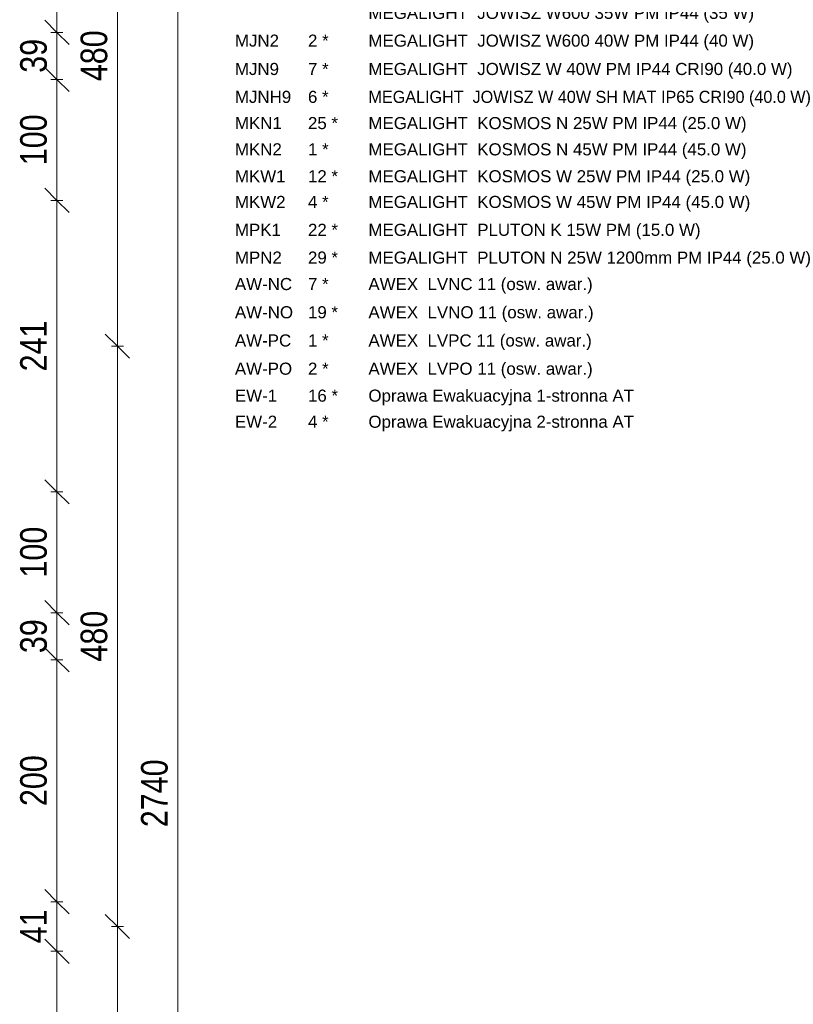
# Model space of a CAD drawing. Header units: centimetres. Extents: x -1631 to 21770, y -8842 to 3590.
# Tile 141 of 150: x 1688 to 2328, y 1304 to 2118. Entities that reach past the tile are written whole.
import ezdxf

# ---------------------------------------------------------------- set-up
doc = ezdxf.new("R2010")
doc.units = ezdxf.units.CM
doc.layers.add('A-ANNO-DIMS', color=211, linetype='Continuous', lineweight=13)
doc.layers.add('A-ANNO-DIMS-100', color=211, linetype='Continuous', lineweight=13)
doc.layers.add('E_oprawy', color=12, linetype='Continuous')
doc.styles.add('Arial', font='arial.ttf', dxfattribs={"width": 0.9, "height": 18})
doc.styles.add('Arial Narrow_1', font='ARIALN.TTF', dxfattribs={"height": 22})
doc.dimstyles.new('Diagonal_1_100__0_1_', dxfattribs={"dimscale": 30.48, "dimtxt": 22.515481, "dimasz": 0.656168, "dimexe": 0.164042, "dimexo": 0.0625, "dimgap": 0.065617, "dimtad": 1, "dimdec": 1, "dimrnd": 0.1, "dimdsep": 46, "dimtxsty": 'Arial Narrow_1', "dimblk1": 'OBLIQUE', "dimblk2": 'OBLIQUE', "dimsah": 1, "dimcen": 0.09, "dimazin": 0, "dimtfac": 1, "dimtdec": 4, "dimtix": 1, "dimtmove": 0, "dimatfit": 3, "dimfxl": 0, "dimtvp": 1, "dimtolj": 1, "dimtzin": 0, "dimarcsym": 0})

# ---------------------------------------------------------------- blocks, each defined once
blk = doc.blocks.new('DIMBLOCK9-5_piętro III __10_50 m_ - stan projektowany')
at = {"layer": 'A-ANNO-DIMS-100', "transparency": 16777216}
for p, q in [((1818.99, 2848.33), (1808.99, 2858.33)), ((1813.99, 2848.33), (1823.99, 2848.33)), ((1818.99, 2848.33), (1813.99, 2848.33)), ((1818.99, 108.33), (1818.99, 2848.33)), ((1818.99, 2848.33), (1828.99, 2838.33)), ((1818.99, 108.33), (1808.99, 118.33)), ((1813.99, 108.33), (1823.99, 108.33)), ((1818.99, 108.33), (1813.99, 108.33)), ((1818.99, 108.33), (1828.99, 98.33))]:
    blk.add_line(p, q, dxfattribs=at)
at = {"layer": 'A-ANNO-DIMS-100', "color": 0, "transparency": 16777216, "insert": (1788.56, 1450.45), "char_height": 22, "width": 66.9031, "attachment_point": 1, "rotation": 90, "line_spacing_factor": 0.974696, "style": 'Arial Narrow_1'}
blk.add_mtext('2740', dxfattribs=at)
blk = doc.blocks.new('_Oblique')
at = {"color": 0, "linetype": 'ByBlock', "lineweight": -2}
blk.add_line((-0.5, -0.5), (0.5, 0.5), dxfattribs=at)
blk = doc.blocks.new('DIMBLOCK19-5_piętro III __10_50 m_ - stan projektowany')
at = {"layer": 'A-ANNO-DIMS-100', "transparency": 16777216}
for p, q in [((1768.99, 1368.33), (1758.99, 1378.33)), ((1763.99, 1368.33), (1773.99, 1368.33)), ((1768.99, 1368.33), (1763.99, 1368.33)), ((1768.99, 888.33), (1768.99, 1368.33)), ((1768.99, 1368.33), (1778.99, 1358.33)), ((1768.99, 888.33), (1758.99, 898.33)), ((1763.99, 888.33), (1773.99, 888.33)), ((1768.99, 888.33), (1763.99, 888.33)), ((1768.99, 888.33), (1778.99, 878.33))]:
    blk.add_line(p, q, dxfattribs=at)
at = {"layer": 'A-ANNO-DIMS-100', "color": 0, "transparency": 16777216, "insert": (1738.56, 1107.42), "char_height": 22, "width": 50.1774, "attachment_point": 1, "rotation": 90, "line_spacing_factor": 0.974696, "style": 'Arial Narrow_1'}
blk.add_mtext('480', dxfattribs=at)
blk = doc.blocks.new('DIMBLOCK20-5_piętro III __10_50 m_ - stan projektowany')
at = {"layer": 'A-ANNO-DIMS-100', "transparency": 16777216}
for p, q in [((1768.99, 1848.33), (1758.99, 1858.33)), ((1763.99, 1848.33), (1773.99, 1848.33)), ((1768.99, 1848.33), (1763.99, 1848.33)), ((1768.99, 1368.33), (1768.99, 1848.33)), ((1768.99, 1848.33), (1778.99, 1838.33)), ((1768.99, 1368.33), (1758.99, 1378.33)), ((1763.99, 1368.33), (1773.99, 1368.33)), ((1768.99, 1368.33), (1763.99, 1368.33)), ((1768.99, 1368.33), (1778.99, 1358.33))]:
    blk.add_line(p, q, dxfattribs=at)
at = {"layer": 'A-ANNO-DIMS-100', "color": 0, "transparency": 16777216, "insert": (1738.56, 1587.42), "char_height": 22, "width": 50.1774, "attachment_point": 1, "rotation": 90, "line_spacing_factor": 0.974696, "style": 'Arial Narrow_1'}
blk.add_mtext('480', dxfattribs=at)
blk = doc.blocks.new('DIMBLOCK21-5_piętro III __10_50 m_ - stan projektowany')
at = {"layer": 'A-ANNO-DIMS-100', "transparency": 16777216}
for p, q in [((1768.99, 2328.33), (1758.99, 2338.33)), ((1763.99, 2328.33), (1773.99, 2328.33)), ((1768.99, 2328.33), (1763.99, 2328.33)), ((1768.99, 1848.33), (1768.99, 2328.33)), ((1768.99, 2328.33), (1778.99, 2318.33)), ((1768.99, 1848.33), (1758.99, 1858.33)), ((1763.99, 1848.33), (1773.99, 1848.33)), ((1768.99, 1848.33), (1763.99, 1848.33)), ((1768.99, 1848.33), (1778.99, 1838.33))]:
    blk.add_line(p, q, dxfattribs=at)
at = {"layer": 'A-ANNO-DIMS-100', "color": 0, "transparency": 16777216, "insert": (1738.56, 2067.42), "char_height": 22, "width": 50.1774, "attachment_point": 1, "rotation": 90, "line_spacing_factor": 0.974696, "style": 'Arial Narrow_1'}
blk.add_mtext('480', dxfattribs=at)
blk = doc.blocks.new('DIMBLOCK238-5_piętro III __10_50 m_ - stan projektowany')
at = {"layer": 'A-ANNO-DIMS-100', "transparency": 16777216}
for p, q in [((1718.99, 1347.83), (1708.99, 1357.83)), ((1713.99, 1347.83), (1723.99, 1347.83)), ((1718.99, 1347.83), (1713.99, 1347.83)), ((1718.99, 1147.83), (1718.99, 1347.83)), ((1718.99, 1347.83), (1728.99, 1337.83)), ((1718.99, 1147.83), (1708.99, 1157.83)), ((1713.99, 1147.83), (1723.99, 1147.83)), ((1718.99, 1147.83), (1713.99, 1147.83)), ((1718.99, 1147.83), (1728.99, 1137.83))]:
    blk.add_line(p, q, dxfattribs=at)
at = {"layer": 'A-ANNO-DIMS-100', "color": 0, "transparency": 16777216, "insert": (1688.56, 1226.92), "char_height": 22, "width": 50.1774, "attachment_point": 1, "rotation": 90, "line_spacing_factor": 0.974696, "style": 'Arial Narrow_1'}
blk.add_mtext('200', dxfattribs=at)
blk = doc.blocks.new('DIMBLOCK239-5_piętro III __10_50 m_ - stan projektowany')
at = {"layer": 'A-ANNO-DIMS-100', "transparency": 16777216}
for p, q in [((1718.99, 1388.83), (1708.99, 1398.83)), ((1713.99, 1388.83), (1723.99, 1388.83)), ((1718.99, 1388.83), (1713.99, 1388.83)), ((1718.99, 1347.83), (1718.99, 1388.83)), ((1718.99, 1388.83), (1728.99, 1378.83)), ((1718.99, 1347.83), (1708.99, 1357.83)), ((1713.99, 1347.83), (1723.99, 1347.83)), ((1718.99, 1347.83), (1713.99, 1347.83)), ((1718.99, 1347.83), (1728.99, 1337.83))]:
    blk.add_line(p, q, dxfattribs=at)
at = {"layer": 'A-ANNO-DIMS-100', "color": 0, "transparency": 16777216, "insert": (1688.56, 1354.39), "char_height": 22, "width": 33.4516, "attachment_point": 1, "rotation": 90, "line_spacing_factor": 0.974696, "style": 'Arial Narrow_1'}
blk.add_mtext('41', dxfattribs=at)
blk = doc.blocks.new('DIMBLOCK240-5_piętro III __10_50 m_ - stan projektowany')
at = {"layer": 'A-ANNO-DIMS-100', "transparency": 16777216}
for p, q in [((1718.99, 1588.83), (1708.99, 1598.83)), ((1713.99, 1588.83), (1723.99, 1588.83)), ((1718.99, 1588.83), (1713.99, 1588.83)), ((1718.99, 1388.83), (1718.99, 1588.83)), ((1718.99, 1588.83), (1728.99, 1578.83)), ((1718.99, 1388.83), (1708.99, 1398.83)), ((1713.99, 1388.83), (1723.99, 1388.83)), ((1718.99, 1388.83), (1713.99, 1388.83)), ((1718.99, 1388.83), (1728.99, 1378.83))]:
    blk.add_line(p, q, dxfattribs=at)
at = {"layer": 'A-ANNO-DIMS-100', "color": 0, "transparency": 16777216, "insert": (1688.56, 1467.92), "char_height": 22, "width": 50.1774, "attachment_point": 1, "rotation": 90, "line_spacing_factor": 0.974696, "style": 'Arial Narrow_1'}
blk.add_mtext('200', dxfattribs=at)
blk = doc.blocks.new('DIMBLOCK241-5_piętro III __10_50 m_ - stan projektowany')
at = {"layer": 'A-ANNO-DIMS-100', "transparency": 16777216}
for p, q in [((1718.99, 1627.83), (1708.99, 1637.83)), ((1713.99, 1627.83), (1723.99, 1627.83)), ((1718.99, 1627.83), (1713.99, 1627.83)), ((1718.99, 1588.83), (1718.99, 1627.83)), ((1718.99, 1627.83), (1728.99, 1617.83)), ((1718.99, 1588.83), (1708.99, 1598.83)), ((1713.99, 1588.83), (1723.99, 1588.83)), ((1718.99, 1588.83), (1713.99, 1588.83)), ((1718.99, 1588.83), (1728.99, 1578.83))]:
    blk.add_line(p, q, dxfattribs=at)
at = {"layer": 'A-ANNO-DIMS-100', "color": 0, "transparency": 16777216, "insert": (1688.56, 1594.39), "char_height": 22, "width": 33.4516, "attachment_point": 1, "rotation": 90, "line_spacing_factor": 0.974696, "style": 'Arial Narrow_1'}
blk.add_mtext('39', dxfattribs=at)
blk = doc.blocks.new('DIMBLOCK242-5_piętro III __10_50 m_ - stan projektowany')
at = {"layer": 'A-ANNO-DIMS-100', "transparency": 16777216}
for p, q in [((1718.99, 1727.83), (1708.99, 1737.83)), ((1713.99, 1727.83), (1723.99, 1727.83)), ((1718.99, 1727.83), (1713.99, 1727.83)), ((1718.99, 1627.83), (1718.99, 1727.83)), ((1718.99, 1727.83), (1728.99, 1717.83)), ((1718.99, 1627.83), (1708.99, 1637.83)), ((1713.99, 1627.83), (1723.99, 1627.83)), ((1718.99, 1627.83), (1713.99, 1627.83)), ((1718.99, 1627.83), (1728.99, 1617.83))]:
    blk.add_line(p, q, dxfattribs=at)
at = {"layer": 'A-ANNO-DIMS-100', "color": 0, "transparency": 16777216, "insert": (1688.56, 1656.92), "char_height": 22, "width": 50.1774, "attachment_point": 1, "rotation": 90, "line_spacing_factor": 0.974696, "style": 'Arial Narrow_1'}
blk.add_mtext('100', dxfattribs=at)
blk = doc.blocks.new('DIMBLOCK243-5_piętro III __10_50 m_ - stan projektowany')
at = {"layer": 'A-ANNO-DIMS-100', "transparency": 16777216}
for p, q in [((1718.99, 1968.83), (1708.99, 1978.83)), ((1713.99, 1968.83), (1723.99, 1968.83)), ((1718.99, 1968.83), (1713.99, 1968.83)), ((1718.99, 1727.83), (1718.99, 1968.83)), ((1718.99, 1968.83), (1728.99, 1958.83)), ((1718.99, 1727.83), (1708.99, 1737.83)), ((1713.99, 1727.83), (1723.99, 1727.83)), ((1718.99, 1727.83), (1713.99, 1727.83)), ((1718.99, 1727.83), (1728.99, 1717.83))]:
    blk.add_line(p, q, dxfattribs=at)
at = {"layer": 'A-ANNO-DIMS-100', "color": 0, "transparency": 16777216, "insert": (1688.56, 1827.42), "char_height": 22, "width": 50.1774, "attachment_point": 1, "rotation": 90, "line_spacing_factor": 0.974696, "style": 'Arial Narrow_1'}
blk.add_mtext('241', dxfattribs=at)
blk = doc.blocks.new('DIMBLOCK244-5_piętro III __10_50 m_ - stan projektowany')
at = {"layer": 'A-ANNO-DIMS-100', "transparency": 16777216}
for p, q in [((1718.99, 2068.83), (1708.99, 2078.83)), ((1713.99, 2068.83), (1723.99, 2068.83)), ((1718.99, 2068.83), (1713.99, 2068.83)), ((1718.99, 1968.83), (1718.99, 2068.83)), ((1718.99, 2068.83), (1728.99, 2058.83)), ((1718.99, 1968.83), (1708.99, 1978.83)), ((1713.99, 1968.83), (1723.99, 1968.83)), ((1718.99, 1968.83), (1713.99, 1968.83)), ((1718.99, 1968.83), (1728.99, 1958.83))]:
    blk.add_line(p, q, dxfattribs=at)
at = {"layer": 'A-ANNO-DIMS-100', "color": 0, "transparency": 16777216, "insert": (1688.56, 1997.92), "char_height": 22, "width": 50.1774, "attachment_point": 1, "rotation": 90, "line_spacing_factor": 0.974696, "style": 'Arial Narrow_1'}
blk.add_mtext('100', dxfattribs=at)
blk = doc.blocks.new('DIMBLOCK245-5_piętro III __10_50 m_ - stan projektowany')
at = {"layer": 'A-ANNO-DIMS-100', "transparency": 16777216}
for p, q in [((1718.99, 2107.83), (1708.99, 2117.83)), ((1713.99, 2107.83), (1723.99, 2107.83)), ((1718.99, 2107.83), (1713.99, 2107.83)), ((1718.99, 2068.83), (1718.99, 2107.83)), ((1718.99, 2107.83), (1728.99, 2097.83)), ((1718.99, 2068.83), (1708.99, 2078.83)), ((1713.99, 2068.83), (1723.99, 2068.83)), ((1718.99, 2068.83), (1713.99, 2068.83)), ((1718.99, 2068.83), (1728.99, 2058.83))]:
    blk.add_line(p, q, dxfattribs=at)
at = {"layer": 'A-ANNO-DIMS-100', "color": 0, "transparency": 16777216, "insert": (1688.56, 2074.39), "char_height": 22, "width": 33.4516, "attachment_point": 1, "rotation": 90, "line_spacing_factor": 0.974696, "style": 'Arial Narrow_1'}
blk.add_mtext('39', dxfattribs=at)
blk = doc.blocks.new('DIMBLOCK246-5_piętro III __10_50 m_ - stan projektowany')
at = {"layer": 'A-ANNO-DIMS-100', "transparency": 16777216}
for p, q in [((1718.99, 2307.83), (1708.99, 2317.83)), ((1713.99, 2307.83), (1723.99, 2307.83)), ((1718.99, 2307.83), (1713.99, 2307.83)), ((1718.99, 2107.83), (1718.99, 2307.83)), ((1718.99, 2307.83), (1728.99, 2297.83)), ((1718.99, 2107.83), (1708.99, 2117.83)), ((1713.99, 2107.83), (1723.99, 2107.83)), ((1718.99, 2107.83), (1713.99, 2107.83)), ((1718.99, 2107.83), (1728.99, 2097.83))]:
    blk.add_line(p, q, dxfattribs=at)
at = {"layer": 'A-ANNO-DIMS-100', "color": 0, "transparency": 16777216, "insert": (1688.56, 2186.92), "char_height": 22, "width": 50.1774, "attachment_point": 1, "rotation": 90, "line_spacing_factor": 0.974696, "style": 'Arial Narrow_1'}
blk.add_mtext('200', dxfattribs=at)

msp = doc.modelspace()

# ---------------------------------------------------------------- texts
at = {"layer": 'E_oprawy', "style": 'Arial'}
for s, p in [('MEGALIGHT  JOWISZ W600 35W PM IP44 (35 W)', (1976.65, 2118.93)), ('MEGALIGHT  JOWISZ W600 40W PM IP44 (40 W)', (1976.65, 2095.98)), ('MEGALIGHT  JOWISZ W 40W PM IP44 CRI90 (40.0 W)', (1976.65, 2072.53)), ('MEGALIGHT  JOWISZ W 40W SH MAT IP65 CRI90 (40.0 W)', (1976.65, 2049.47)), ('MEGALIGHT  KOSMOS N 25W PM IP44 (25.0 W)', (1976.65, 2027.78)), ('MEGALIGHT  KOSMOS N 45W PM IP44 (45.0 W)', (1976.65, 2006.08)), ('MEGALIGHT  KOSMOS W 25W PM IP44 (25.0 W)', (1976.65, 1983.81)), ('MEGALIGHT  KOSMOS W 45W PM IP44 (45.0 W)', (1976.65, 1962.58)), ('MEGALIGHT  PLUTON K 15W PM (15.0 W)', (1976.65, 1939.52)), ('MEGALIGHT  PLUTON N 25W 1200mm PM IP44 (25.0 W)', (1976.65, 1916.56))]:
    msp.add_text(s, height=10, dxfattribs=at).set_placement(p)
at = {"layer": 'E_oprawy', "color": 40, "style": 'Arial'}
for s, p in [('MJN2', (1866.21, 2095.98)), ('MJN9', (1866.21, 2072.53)), ('MJNH9', (1866.21, 2049.47)), ('MKN1', (1866.21, 2027.78)), ('MKN2', (1866.21, 2006.08)), ('MKW1', (1866.21, 1983.81)), ('MKW2', (1866.21, 1962.58)), ('MPK1', (1866.21, 1939.52)), ('MPN2', (1866.21, 1916.56))]:
    msp.add_text(s, height=10, dxfattribs=at).set_placement(p)
at = {"layer": 'E_oprawy', "color": 7, "style": 'Arial'}
for s, p in [('2 * ', (1926.65, 2095.98)), ('7 * ', (1926.65, 2072.53)), ('6 * ', (1926.65, 2049.47)), ('25 * ', (1926.65, 2027.78)), ('1 * ', (1926.65, 2006.08)), ('12 * ', (1926.65, 1983.81)), ('4 * ', (1926.65, 1962.58)), ('22 * ', (1926.65, 1939.52)), ('29 * ', (1926.65, 1916.56)), ('7 * ', (1926.65, 1894.67)), ('19 * ', (1926.65, 1871.33)), ('1 * ', (1926.65, 1848)), ('2 * ', (1926.65, 1824.67)), ('16 * ', (1926.65, 1802.37)), ('4 * ', (1926.65, 1780.8))]:
    msp.add_text(s, height=10, dxfattribs=at).set_placement(p)
at = {"layer": 'E_oprawy', "color": 1, "style": 'Arial'}
for s, p in [('AWEX  LVNC 11 (osw. awar.)', (1976.65, 1894.67)), ('AW-NC', (1866.21, 1894.67)), ('AW-NO', (1866.21, 1871.33)), ('AWEX  LVNO 11 (osw. awar.)', (1976.65, 1871.33)), ('AW-PC', (1866.21, 1848)), ('AWEX  LVPC 11 (osw. awar.)', (1976.65, 1848)), ('AW-PO', (1866.21, 1824.67)), ('AWEX  LVPO 11 (osw. awar.)', (1976.65, 1824.67))]:
    msp.add_text(s, height=10, dxfattribs=at).set_placement(p)
at = {"layer": 'E_oprawy', "color": 3, "style": 'Arial'}
for s, p in [('EW-1', (1866.21, 1802.37)), ('Oprawa Ewakuacyjna 1-stronna AT', (1976.65, 1802.37)), ('Oprawa Ewakuacyjna 2-stronna AT', (1976.65, 1780.8)), ('EW-2', (1866.21, 1780.8))]:
    msp.add_text(s, height=10, dxfattribs=at).set_placement(p)

# ---------------------------------------------------------------- dimensions: what is measured, and where the dimension line sits
at = {"layer": 'A-ANNO-DIMS'}
for base, p1, p2, override, picture, middle in [((1818.99, 2848.33), (1813.99, 108.33), (1813.99, 2848.33), {"dimpost": '<>', "dimfxl": 2740}, 'DIMBLOCK9-5_piętro III __10_50 m_ - stan projektowany', (1805.76, 1478.33)), ((1768.99, 2328.33), (1763.99, 1848.33), (1763.99, 2328.33), {"dimpost": '<>', "dimfxl": 480}, 'DIMBLOCK21-5_piętro III __10_50 m_ - stan projektowany', (1755.76, 2088.33)), ((1718.99, 2307.83), (1713.99, 2107.83), (1713.99, 2307.83), {"dimpost": '<>', "dimfxl": 200}, 'DIMBLOCK246-5_piętro III __10_50 m_ - stan projektowany', (1705.76, 2207.83)), ((1718.99, 2107.83), (1713.99, 2068.83), (1713.99, 2107.83), {"dimpost": '<>', "dimfxl": 39}, 'DIMBLOCK245-5_piętro III __10_50 m_ - stan projektowany', (1705.76, 2088.33)), ((1718.99, 2068.83), (1713.99, 1968.83), (1713.99, 2068.83), {"dimpost": '<>', "dimfxl": 100}, 'DIMBLOCK244-5_piętro III __10_50 m_ - stan projektowany', (1705.76, 2018.83)), ((1718.99, 1968.83), (1713.99, 1727.83), (1713.99, 1968.83), {"dimpost": '<>', "dimfxl": 241}, 'DIMBLOCK243-5_piętro III __10_50 m_ - stan projektowany', (1705.95, 1848.33)), ((1768.99, 1848.33), (1763.99, 1368.33), (1763.99, 1848.33), {"dimpost": '<>', "dimfxl": 480}, 'DIMBLOCK20-5_piętro III __10_50 m_ - stan projektowany', (1755.76, 1608.33)), ((1718.99, 1727.83), (1713.99, 1627.83), (1713.99, 1727.83), {"dimpost": '<>', "dimfxl": 100}, 'DIMBLOCK242-5_piętro III __10_50 m_ - stan projektowany', (1705.76, 1677.83)), ((1718.99, 1627.83), (1713.99, 1588.83), (1713.99, 1627.83), {"dimpost": '<>', "dimfxl": 39}, 'DIMBLOCK241-5_piętro III __10_50 m_ - stan projektowany', (1705.76, 1608.33)), ((1718.99, 1588.83), (1713.99, 1388.83), (1713.99, 1588.83), {"dimpost": '<>', "dimfxl": 200}, 'DIMBLOCK240-5_piętro III __10_50 m_ - stan projektowany', (1705.76, 1488.83)), ((1718.99, 1388.83), (1713.99, 1347.83), (1713.99, 1388.83), {"dimpost": '<>', "dimfxl": 41}, 'DIMBLOCK239-5_piętro III __10_50 m_ - stan projektowany', (1705.95, 1368.33)), ((1768.99, 1368.33), (1763.99, 888.33), (1763.99, 1368.33), {"dimpost": '<>', "dimfxl": 480}, 'DIMBLOCK19-5_piętro III __10_50 m_ - stan projektowany', (1755.76, 1128.33)), ((1718.99, 1347.83), (1713.99, 1147.83), (1713.99, 1347.83), {"dimpost": '<>', "dimfxl": 200}, 'DIMBLOCK238-5_piętro III __10_50 m_ - stan projektowany', (1705.76, 1247.83))]:
    dim = msp.add_linear_dim(base=base, p1=p1, p2=p2, angle=90, dimstyle='Diagonal_1_100__0_1_', override=override, dxfattribs=at)
    dim.commit()
    dim.dimension.update_dxf_attribs({"geometry": picture, "text_midpoint": middle})

doc.saveas('drawing.dxf')
